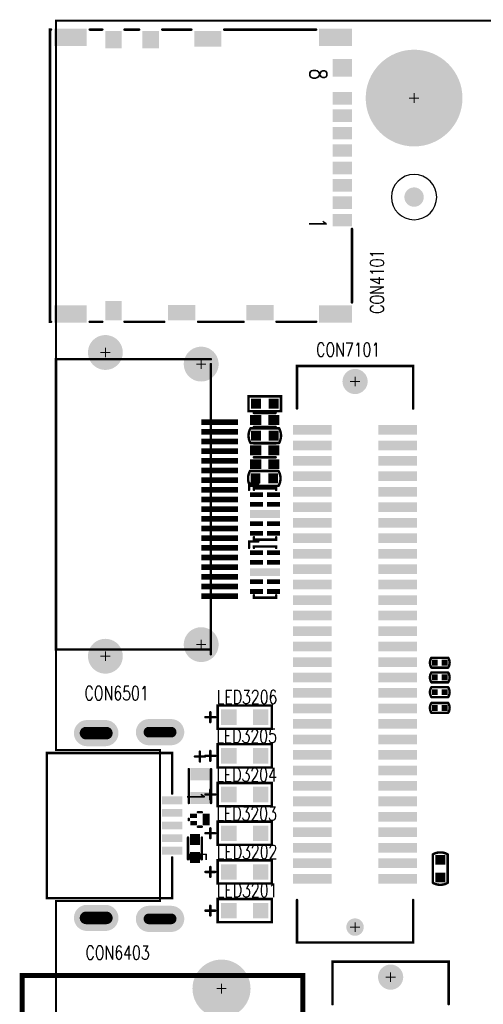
# Model space of a CAD drawing. Extents: x -1.9 to 62.2, y -5.8 to 85.1.
# Tile 5 of 13: x -1.9 to 22.1, y 34.2 to 85.1. Entities that reach past the tile are written whole.
import ezdxf

# ---------------------------------------------------------------- set-up
doc = ezdxf.new("R2010")
doc.units = 0
doc.linetypes.add('KEEPOUT_00011110$0', pattern=[2, 1, 1])
doc.layers.get('0').update_dxf_attribs({"linetype": 'CONTINUOUS'})
for name, color, linetype in [('BOARD_OUTLINE_00', 254, 'CONTINUOUS'), ('DRIL_NPLTE_THRU_01', 3, 'CONTINUOUS'), ('DRIL_PLTE_THRU_01', 3, 'CONTINUOUS'), ('DRIL_SYMBOL', 254, 'CONTINUOUS'), ('KEEPOUT_01', 1, 'CONTINUOUS'), ('PADS_INNER', 96, 'CONTINUOUS'), ('PADS_TOP', 96, 'CONTINUOUS'), ('PART_TOP_2DLINE_00', 1, 'CONTINUOUS'), ('PART_TOP_2DLINE_01', 1, 'CONTINUOUS'), ('PART_TOP_TEXT_26', 255, 'CONTINUOUS'), ('TEXT_26', 255, 'CONTINUOUS')]:
    doc.layers.add(name, color=color, linetype=linetype)
doc.styles.add('W0$1016', font='simplex', dxfattribs={"width": 0.75})
doc.styles.add('W0$127', font='simplex', dxfattribs={"width": 0.75})

# ---------------------------------------------------------------- blocks, each defined once
blk = doc.blocks.new('SMOOTH_0$1016')
at = {"const_width": 0.0508}
blk.add_lwpolyline([(-0.0254, 0, 1), (0.0254, 0, 1)], format="xyb", close=True, dxfattribs=at)
blk = doc.blocks.new('BOARD_8')
at = {"layer": 'BOARD_OUTLINE_00', "const_width": 0.1016}
blk.add_lwpolyline([(4.3328, -4.8786), (58.3328, -4.8786), (58.3328, -89.8786), (4.3328, -89.8786), (4.3328, -50.3786), (9.7078, -50.3786), (9.7078, -42.5786), (4.3328, -42.5786)], close=True, dxfattribs=at)
at = {"layer": 'BOARD_OUTLINE_00'}
for p in [(4.3328, -4.8786), (4.3328, -42.5786), (9.7078, -42.5786), (4.3328, -50.3786), (9.7078, -50.3786)]:
    blk.add_blockref('SMOOTH_0$1016', p, dxfattribs=at)
blk = doc.blocks.new('DRIL_HOLE_0')
blk.add_lwpolyline([(0, 0, 1), (0, 0, 1)], format="xyb", close=True)
blk = doc.blocks.new('PAD_0')
blk.add_lwpolyline([(0, 0, 1), (0, 0, 1)], format="xyb", close=True)
blk = doc.blocks.new('PAD_5')
at = {"const_width": 0.0508}
blk.add_lwpolyline([(0, -0.0254, 1), (0, 0.0254, 1)], format="xyb", close=True, dxfattribs=at)
blk = doc.blocks.new('STK_TOP_52')
at = {"layer": 'DRIL_PLTE_THRU_01'}
blk.add_blockref('DRIL_HOLE_0', (0, 0), dxfattribs=at)
at = {"layer": 'PADS_INNER'}
blk.add_blockref('PAD_0', (0, 0), dxfattribs=at)
at = {"layer": 'PADS_TOP'}
blk.add_blockref('PAD_5', (0, 0), dxfattribs=at)
blk = doc.blocks.new('SYM_TOP_19')
blk.add_blockref('STK_TOP_52', (0, 0))
blk = doc.blocks.new('PART_TOP_29')
blk.add_blockref('SYM_TOP_19', (0, 0))
blk = doc.blocks.new('PART_TOP_30')
blk.add_blockref('SYM_TOP_19', (0, 0))
blk = doc.blocks.new('STK_TOP_94')
at = {"layer": 'DRIL_PLTE_THRU_01'}
blk.add_blockref('DRIL_HOLE_0', (0, 0), dxfattribs=at)
at = {"layer": 'PADS_INNER'}
blk.add_blockref('PAD_0', (0, 0), dxfattribs=at)
at = {"layer": 'PADS_TOP'}
blk.add_blockref('PAD_0', (0, 0), dxfattribs=at)
blk = doc.blocks.new('SYM_TOP_24')
blk.add_blockref('STK_TOP_94', (0, 0))
blk = doc.blocks.new('PART_TOP_133')
blk.add_blockref('SYM_TOP_24', (0, 0))
blk = doc.blocks.new('PART_TOP_134')
blk.add_blockref('SYM_TOP_24', (0, 0))
blk = doc.blocks.new('PART_TOP_135')
blk.add_blockref('SYM_TOP_24', (0, 0))
blk = doc.blocks.new('PART_TOP_136')
blk.add_blockref('SYM_TOP_24', (0, 0))
blk = doc.blocks.new('PART_TOP_137')
blk.add_blockref('SYM_TOP_24', (0, 0))
blk = doc.blocks.new('PART_TOP_138')
blk.add_blockref('SYM_TOP_24', (0, 0))
blk = doc.blocks.new('PART_TOP_139')
blk.add_blockref('SYM_TOP_24', (0, 0))
blk = doc.blocks.new('PART_TOP_141')
blk.add_blockref('SYM_TOP_24', (0, 0))
blk = doc.blocks.new('PART_TOP_142')
blk.add_blockref('SYM_TOP_24', (0, 0))
blk = doc.blocks.new('PART_TOP_143')
blk.add_blockref('SYM_TOP_24', (0, 0))
blk = doc.blocks.new('STK_TOP_53')
at = {"layer": 'DRIL_PLTE_THRU_01'}
blk.add_blockref('DRIL_HOLE_0', (0, 0), dxfattribs=at)
at = {"layer": 'PADS_INNER'}
blk.add_blockref('PAD_0', (0, 0), dxfattribs=at)
at = {"layer": 'PADS_TOP'}
blk.add_blockref('PAD_0', (0, 0), dxfattribs=at)
blk = doc.blocks.new('SYM_TOP_20')
blk.add_blockref('STK_TOP_53', (0, 0))
blk = doc.blocks.new('PART_TOP_177')
blk.add_blockref('SYM_TOP_20', (0, 0))
blk = doc.blocks.new('SMOOTH_0$127')
at = {"const_width": 0.0635}
blk.add_lwpolyline([(-0.03175, 0, 1), (0.03175, 0, 1)], format="xyb", close=True, dxfattribs=at)
blk = doc.blocks.new('PART_BODY_TOP_92')
at = {"layer": 'PART_TOP_2DLINE_00', "const_width": 0.127}
for points in [[(0.45, 0), (4.25, 0)], [(-9.85, -1.85), (-9.85, -6.6)], [(5.25, -1.85), (5.25, -3.9)], [(5.25, -5.6), (5.25, -7.95)], [(-9.85, -8.3), (-9.85, -9.8)], [(5.25, -9.7), (5.25, -11.75)], [(-9.85, -11), (-9.85, -11.75)], [(-9.85, -12.9), (-9.85, -13.55)], [(5.25, -12.9), (5.25, -13.55)], [(-9.85, -15.55), (-9.85, -15.6), (5.25, -15.6), (5.25, -15.55)]]:
    blk.add_lwpolyline(points, dxfattribs=at)
at = {"layer": 'PART_TOP_2DLINE_00'}
for p in [(0.45, 0), (4.25, 0), (-9.85, -1.85), (5.25, -1.85), (5.25, -3.9), (5.25, -5.6), (-9.85, -6.6), (5.25, -7.95), (-9.85, -8.3), (5.25, -9.7), (-9.85, -9.8), (-9.85, -11), (-9.85, -11.75), (5.25, -11.75), (-9.85, -12.9), (5.25, -12.9), (-9.85, -13.55), (5.25, -13.55), (-9.85, -15.55), (-9.85, -15.6), (5.25, -15.55), (5.25, -15.6)]:
    blk.add_blockref('SMOOTH_0$127', p, dxfattribs=at)
at = {"layer": 'PART_TOP_TEXT_26', "style": 'W0$127', "width": 0.75}
for s, p in [('8', (-7.83, -2.18)), ('1', (-0.12, -2.22))]:
    blk.add_text(s, height=0.889, dxfattribs=at).set_placement(p)
blk = doc.blocks.new('PAD_11')
at = {"const_width": 0.65}
blk.add_lwpolyline([(-0.5, 0), (0.5, 0)], dxfattribs=at)
blk = doc.blocks.new('STK_TOP_236')
at = {"layer": 'DRIL_NPLTE_THRU_01'}
blk.add_blockref('DRIL_HOLE_0', (0, 0), dxfattribs=at)
at = {"layer": 'PADS_INNER'}
blk.add_blockref('PAD_0', (0, 0), dxfattribs=at)
at = {"layer": 'PADS_TOP', "rotation": 90}
blk.add_blockref('PAD_11', (0, 0), dxfattribs=at)
blk = doc.blocks.new('PAD_12')
at = {"const_width": 0.85}
blk.add_lwpolyline([(-0.5, 0), (0.5, 0)], dxfattribs=at)
blk = doc.blocks.new('STK_TOP_237')
at = {"layer": 'DRIL_NPLTE_THRU_01'}
blk.add_blockref('DRIL_HOLE_0', (0, 0), dxfattribs=at)
at = {"layer": 'PADS_INNER'}
blk.add_blockref('PAD_0', (0, 0), dxfattribs=at)
at = {"layer": 'PADS_TOP'}
blk.add_blockref('PAD_12', (0, 0), dxfattribs=at)
blk = doc.blocks.new('PAD_13')
at = {"const_width": 0.85}
blk.add_lwpolyline([(-0.45, 0), (0.45, 0)], dxfattribs=at)
blk = doc.blocks.new('STK_TOP_238')
at = {"layer": 'DRIL_NPLTE_THRU_01'}
blk.add_blockref('DRIL_HOLE_0', (0, 0), dxfattribs=at)
at = {"layer": 'PADS_INNER'}
blk.add_blockref('PAD_0', (0, 0), dxfattribs=at)
at = {"layer": 'PADS_TOP'}
blk.add_blockref('PAD_13', (0, 0), dxfattribs=at)
blk = doc.blocks.new('PAD_14')
at = {"const_width": 0.9}
blk.add_lwpolyline([(-0.5, 0), (0.5, 0)], dxfattribs=at)
blk = doc.blocks.new('STK_TOP_239')
at = {"layer": 'DRIL_NPLTE_THRU_01'}
blk.add_blockref('DRIL_HOLE_0', (0, 0), dxfattribs=at)
at = {"layer": 'PADS_INNER'}
blk.add_blockref('PAD_0', (0, 0), dxfattribs=at)
at = {"layer": 'PADS_TOP', "rotation": 90}
blk.add_blockref('PAD_14', (0, 0), dxfattribs=at)
blk = doc.blocks.new('PAD_15')
at = {"const_width": 0.9}
blk.add_lwpolyline([(-0.85, 0), (0.85, 0)], dxfattribs=at)
blk = doc.blocks.new('STK_TOP_240')
at = {"layer": 'DRIL_NPLTE_THRU_01'}
blk.add_blockref('DRIL_HOLE_0', (0, 0), dxfattribs=at)
at = {"layer": 'PADS_INNER'}
blk.add_blockref('PAD_0', (0, 0), dxfattribs=at)
at = {"layer": 'PADS_TOP', "rotation": 90}
blk.add_blockref('PAD_15', (0, 0), dxfattribs=at)
blk = doc.blocks.new('PAD_16')
at = {"const_width": 0.8}
blk.add_lwpolyline([(-0.7, 0), (0.7, 0)], dxfattribs=at)
blk = doc.blocks.new('STK_TOP_241')
at = {"layer": 'DRIL_NPLTE_THRU_01'}
blk.add_blockref('DRIL_HOLE_0', (0, 0), dxfattribs=at)
at = {"layer": 'PADS_INNER'}
blk.add_blockref('PAD_0', (0, 0), dxfattribs=at)
at = {"layer": 'PADS_TOP', "rotation": 90}
blk.add_blockref('PAD_16', (0, 0), dxfattribs=at)
blk = doc.blocks.new('SYM_TOP_45')
for name, p in [('PART_BODY_TOP_92', (0, 0)), ('STK_TOP_240', (-9.45, -0.85)), ('STK_TOP_239', (-7.875, -0.5)), ('STK_TOP_236', (-6.3, -0.5)), ('STK_TOP_236', (-5.4, -0.5)), ('STK_TOP_236', (-4.5, -0.5)), ('STK_TOP_236', (-3.6, -0.5)), ('STK_TOP_236', (-2.7, -0.5)), ('STK_TOP_236', (-1.8, -0.5)), ('STK_TOP_236', (-0.9, -0.5)), ('STK_TOP_236', (0, -0.5)), ('STK_TOP_240', (4.85, -0.85)), ('STK_TOP_241', (4.775, -4.75)), ('STK_TOP_241', (-9.375, -7.45)), ('STK_TOP_241', (4.775, -8.8)), ('STK_TOP_238', (-9.325, -10.4)), ('STK_TOP_238', (-9.325, -12.325)), ('STK_TOP_237', (4.675, -12.325)), ('STK_TOP_240', (-9.45, -14.55)), ('STK_TOP_240', (4.85, -14.55))]:
    blk.add_blockref(name, p)
blk = doc.blocks.new('PART_TOP_378')
blk.add_blockref('SYM_TOP_45', (0, 0))
blk = doc.blocks.new('SMOOTH_0$254')
at = {"const_width": 0.127}
blk.add_lwpolyline([(-0.0635, 0, 1), (0.0635, 0, 1)], format="xyb", close=True, dxfattribs=at)
blk = doc.blocks.new('PART_BODY_TOP_95')
at = {"layer": 'PART_TOP_2DLINE_00', "const_width": 0.254}
blk.add_lwpolyline([(-7.25, -7.25), (7.25, -7.25), (7.25, 7.25), (-7.25, 7.25)], close=True, dxfattribs=at)
at = {"layer": 'PART_TOP_2DLINE_00'}
for p in [(-7.25, 7.25), (7.25, 7.25), (-7.25, -7.25), (7.25, -7.25)]:
    blk.add_blockref('SMOOTH_0$254', p, dxfattribs=at)
blk = doc.blocks.new('DRIL_SYMBOL_1')
at = {"layer": 'DRIL_SYMBOL', "const_width": 0.0508}
for points in [[(-0.254, 0), (0.254, 0)], [(0, -0.254), (0, 0.254)]]:
    blk.add_lwpolyline(points, dxfattribs=at)
blk = doc.blocks.new('DRIL_HOLE_1')
at = {"const_width": 0.5}
blk.add_lwpolyline([(-0.25, 0, 1), (0.25, 0, 1)], format="xyb", close=True, dxfattribs=at)
blk.add_blockref('DRIL_SYMBOL_1', (0, 0))
blk = doc.blocks.new('PAD_20')
at = {"const_width": 0.75}
blk.add_lwpolyline([(0, -0.375, 1), (0, 0.375, 1)], format="xyb", close=True, dxfattribs=at)
blk = doc.blocks.new('STK_TOP_269')
at = {"layer": 'DRIL_PLTE_THRU_01'}
blk.add_blockref('DRIL_HOLE_1', (0, 0), dxfattribs=at)
at = {"layer": 'PADS_INNER'}
blk.add_blockref('PAD_20', (0, 0), dxfattribs=at)
at = {"layer": 'PADS_TOP'}
blk.add_blockref('PAD_20', (0, 0), dxfattribs=at)
blk = doc.blocks.new('DRIL_SYMBOL_2$302')
at = {"layer": 'DRIL_SYMBOL', "const_width": 0.0508}
for points in [[(-0.254, 0), (0.254, 0)], [(0, -0.254), (0, 0.254)]]:
    blk.add_lwpolyline(points, dxfattribs=at)
blk = doc.blocks.new('DRIL_HOLE_2$302')
at = {"const_width": 1.151}
blk.add_lwpolyline([(-0.5755, 0, 1), (0.5755, 0, 1)], format="xyb", close=True, dxfattribs=at)
blk.add_blockref('DRIL_SYMBOL_2$302', (0, 0))
blk = doc.blocks.new('PAD_21')
at = {"const_width": 1.5}
blk.add_lwpolyline([(0, -0.75, 1), (0, 0.75, 1)], format="xyb", close=True, dxfattribs=at)
blk = doc.blocks.new('STK_TOP_270')
at = {"layer": 'DRIL_PLTE_THRU_01'}
blk.add_blockref('DRIL_HOLE_2$302', (0, 0), dxfattribs=at)
at = {"layer": 'PADS_INNER'}
blk.add_blockref('PAD_21', (0, 0), dxfattribs=at)
at = {"layer": 'PADS_TOP'}
blk.add_blockref('PAD_21', (0, 0), dxfattribs=at)
blk = doc.blocks.new('SYM_TOP_48')
for name, p in [('STK_TOP_270', (-3.05, 6.57)), ('PART_BODY_TOP_95', (0, 0)), ('STK_TOP_269', (-5.76, 3.5)), ('STK_TOP_269', (-5.76, 1)), ('STK_TOP_269', (-5.76, -1)), ('STK_TOP_269', (-5.76, -3.5)), ('STK_TOP_270', (-3.05, -6.57))]:
    blk.add_blockref(name, p)
blk = doc.blocks.new('PART_TOP_382')
blk.add_blockref('SYM_TOP_48', (0, 0))
blk = doc.blocks.new('PART_BODY_TOP_96')
at = {"layer": 'PART_TOP_2DLINE_00', "const_width": 0.127}
blk.add_lwpolyline([(-1.65, 0), (-3.75, 0), (-3.75, -6.475), (3.75, -6.475), (3.75, 0), (1.65, 0)], dxfattribs=at)
at = {"layer": 'PART_TOP_2DLINE_00'}
for p in [(-3.75, 0), (-1.65, 0), (1.65, 0), (3.75, 0), (-3.75, -6.475), (3.75, -6.475)]:
    blk.add_blockref('SMOOTH_0$127', p, dxfattribs=at)
at = {"layer": 'PART_TOP_TEXT_26', "style": 'W0$127', "width": 0.75}
for s, p in [('1', (-1.8, 0.775)), ('5', (1.35, 0.875))]:
    blk.add_text(s, height=0.889, dxfattribs=at).set_placement(p)
blk = doc.blocks.new('PAD_22')
at = {"const_width": 0.4}
blk.add_lwpolyline([(-0.525, 0), (0.525, 0)], dxfattribs=at)
blk = doc.blocks.new('STK_TOP_242')
at = {"layer": 'DRIL_NPLTE_THRU_01'}
blk.add_blockref('DRIL_HOLE_0', (0, 0), dxfattribs=at)
at = {"layer": 'PADS_INNER'}
blk.add_blockref('PAD_0', (0, 0), dxfattribs=at)
at = {"layer": 'PADS_TOP', "rotation": 90}
blk.add_blockref('PAD_22', (0, 0), dxfattribs=at)
blk = doc.blocks.new('DRIL_SLOT_0002100066000000')
at = {"const_width": 0.275}
blk.add_lwpolyline([(0.1375, -0.575), (0.1375, 0.575, 1), (-0.1375, 0.575), (-0.1375, -0.575, 1)], format="xyb", close=True, dxfattribs=at)
blk = doc.blocks.new('PAD_23')
at = {"const_width": 0.675}
blk.add_lwpolyline([(-0.575, -0.3375), (0.575, -0.3375, 1), (0.575, 0.3375), (-0.575, 0.3375, 1)], format="xyb", close=True, dxfattribs=at)
blk = doc.blocks.new('STK_TOP_243')
at = {"layer": 'DRIL_PLTE_THRU_01'}
blk.add_blockref('DRIL_SLOT_0002100066000000', (0, 0), dxfattribs=at)
at = {"layer": 'PADS_INNER', "rotation": 90}
blk.add_blockref('PAD_23', (0, 0), dxfattribs=at)
at = {"layer": 'PADS_TOP', "rotation": 90}
blk.add_blockref('PAD_23', (0, 0), dxfattribs=at)
blk = doc.blocks.new('DRIL_SLOT_0002500066000000')
at = {"const_width": 0.325}
blk.add_lwpolyline([(0.1625, -0.525), (0.1625, 0.525, 1), (-0.1625, 0.525), (-0.1625, -0.525, 1)], format="xyb", close=True, dxfattribs=at)
blk = doc.blocks.new('PAD_24')
at = {"const_width": 0.675}
blk.add_lwpolyline([(-0.475, -0.3375), (0.475, -0.3375, 1), (0.475, 0.3375), (-0.475, 0.3375, 1)], format="xyb", close=True, dxfattribs=at)
blk = doc.blocks.new('PAD_25')
at = {"const_width": 0.625}
blk.add_lwpolyline([(-0.525, -0.3125), (0.525, -0.3125, 1), (0.525, 0.3125), (-0.525, 0.3125, 1)], format="xyb", close=True, dxfattribs=at)
blk = doc.blocks.new('STK_TOP_408')
at = {"layer": 'DRIL_PLTE_THRU_01'}
blk.add_blockref('DRIL_SLOT_0002500066000000', (0, 0), dxfattribs=at)
at = {"layer": 'PADS_INNER', "rotation": 90}
blk.add_blockref('PAD_24', (0, 0), dxfattribs=at)
at = {"layer": 'PADS_TOP', "rotation": 90}
blk.add_blockref('PAD_25', (0, 0), dxfattribs=at)
blk = doc.blocks.new('SYM_TOP_49')
for name, p in [('PART_BODY_TOP_96', (0, 0)), ('STK_TOP_243', (-4.825, -0.625)), ('STK_TOP_242', (-1.3, 0)), ('STK_TOP_242', (-0.65, 0)), ('STK_TOP_242', (0, 0)), ('STK_TOP_242', (0.65, 0)), ('STK_TOP_242', (1.3, 0)), ('STK_TOP_243', (4.825, -0.625)), ('STK_TOP_408', (-4.775, -3.925)), ('STK_TOP_408', (4.775, -3.925))]:
    blk.add_blockref(name, p)
blk = doc.blocks.new('PART_TOP_383')
blk.add_blockref('SYM_TOP_49', (0, 0))
blk = doc.blocks.new('PART_BODY_TOP_97')
at = {"layer": 'PART_TOP_2DLINE_00', "const_width": 0.127}
for points in [[(7.5, 4.5), (7.5, -3.5), (-7.5, -3.5), (-7.5, 4.5)], [(-7.25, 4.5), (7.75, 4.5)]]:
    blk.add_lwpolyline(points, dxfattribs=at)
at = {"layer": 'PART_TOP_2DLINE_00'}
for p in [(-7.5, 4.5), (-7.25, 4.5), (7.5, 4.5), (7.75, 4.5), (-7.5, -3.5), (7.5, -3.5)]:
    blk.add_blockref('SMOOTH_0$127', p, dxfattribs=at)
blk = doc.blocks.new('PAD_26')
at = {"const_width": 0.3}
blk.add_lwpolyline([(-0.95, 0), (0.95, 0)], dxfattribs=at)
blk = doc.blocks.new('STK_TOP_207')
at = {"layer": 'DRIL_NPLTE_THRU_01'}
blk.add_blockref('DRIL_HOLE_0', (0, 0), dxfattribs=at)
at = {"layer": 'PADS_INNER'}
blk.add_blockref('PAD_0', (0, 0), dxfattribs=at)
at = {"layer": 'PADS_TOP', "rotation": 90}
blk.add_blockref('PAD_26', (0, 0), dxfattribs=at)
blk = doc.blocks.new('DRIL_SYMBOL_1$3')
at = {"layer": 'DRIL_SYMBOL', "const_width": 0.0508}
for points in [[(-0.254, 0), (0.254, 0)], [(0, -0.254), (0, 0.254)]]:
    blk.add_lwpolyline(points, dxfattribs=at)
blk = doc.blocks.new('DRIL_HOLE_1$3')
at = {"const_width": 0.65}
blk.add_lwpolyline([(-0.325, 0, 1), (0.325, 0, 1)], format="xyb", close=True, dxfattribs=at)
blk.add_blockref('DRIL_SYMBOL_1$3', (0, 0))
blk = doc.blocks.new('PAD_27')
at = {"const_width": 0.9}
blk.add_lwpolyline([(0, -0.45, 1), (0, 0.45, 1)], format="xyb", close=True, dxfattribs=at)
blk = doc.blocks.new('STK_TOP_208')
at = {"layer": 'DRIL_PLTE_THRU_01'}
blk.add_blockref('DRIL_HOLE_1$3', (0, 0), dxfattribs=at)
at = {"layer": 'PADS_INNER'}
blk.add_blockref('PAD_27', (0, 0), dxfattribs=at)
at = {"layer": 'PADS_TOP'}
blk.add_blockref('PAD_27', (0, 0), dxfattribs=at)
blk = doc.blocks.new('SYM_TOP_50')
for name, p in [('STK_TOP_207', (-4.25, 4.95)), ('STK_TOP_207', (-3.75, 4.95)), ('STK_TOP_207', (-3.25, 4.95)), ('STK_TOP_207', (-2.75, 4.95)), ('STK_TOP_207', (-2.25, 4.95)), ('STK_TOP_207', (-1.75, 4.95)), ('STK_TOP_207', (-1.25, 4.95)), ('STK_TOP_207', (-0.75, 4.95)), ('STK_TOP_207', (-0.25, 4.95)), ('STK_TOP_207', (0.25, 4.95)), ('STK_TOP_207', (0.75, 4.95)), ('STK_TOP_207', (1.25, 4.95)), ('STK_TOP_207', (1.75, 4.95)), ('STK_TOP_207', (2.25, 4.95)), ('STK_TOP_207', (2.75, 4.95)), ('STK_TOP_207', (3.25, 4.95)), ('STK_TOP_207', (3.75, 4.95)), ('STK_TOP_207', (4.25, 4.95)), ('STK_TOP_207', (4.75, 4.95)), ('STK_TOP_208', (-7.25, 4)), ('STK_TOP_208', (7.25, 4)), ('PART_BODY_TOP_97', (0, 0)), ('STK_TOP_208', (-7.85, -0.95)), ('STK_TOP_208', (7.85, -0.95))]:
    blk.add_blockref(name, p)
blk = doc.blocks.new('PART_TOP_384')
blk.add_blockref('SYM_TOP_50', (0, 0))
blk = doc.blocks.new('PART_BODY_TOP_1147')
at = {"layer": 'PART_TOP_2DLINE_00', "const_width": 0.127}
for points in [[(-12.7, 3), (-14.9, 3), (-14.9, -3), (-12.7, -3)], [(12.7, 3), (14.9, 3), (14.9, -3), (12.7, -3)]]:
    blk.add_lwpolyline(points, dxfattribs=at)
at = {"layer": 'PART_TOP_2DLINE_00'}
for p in [(-14.9, 3), (-12.7, 3), (12.7, 3), (14.9, 3), (-14.9, -3), (-12.7, -3), (12.7, -3), (14.9, -3)]:
    blk.add_blockref('SMOOTH_0$127', p, dxfattribs=at)
blk = doc.blocks.new('PAD_28')
at = {"const_width": 0.5}
blk.add_lwpolyline([(-1, 0), (1, 0)], dxfattribs=at)
blk = doc.blocks.new('STK_TOP_356')
at = {"layer": 'DRIL_NPLTE_THRU_01'}
blk.add_blockref('DRIL_HOLE_0', (0, 0), dxfattribs=at)
at = {"layer": 'PADS_INNER'}
blk.add_blockref('PAD_0', (0, 0), dxfattribs=at)
at = {"layer": 'PADS_TOP', "rotation": 90}
blk.add_blockref('PAD_28', (0, 0), dxfattribs=at)
blk = doc.blocks.new('PAD_29')
at = {"const_width": 0.65}
blk.add_lwpolyline([(0, -0.325, 1), (0, 0.325, 1)], format="xyb", close=True, dxfattribs=at)
blk = doc.blocks.new('STK_TOP_212')
at = {"layer": 'DRIL_NPLTE_THRU_01'}
blk.add_blockref('DRIL_HOLE_1$3', (0, 0), dxfattribs=at)
at = {"layer": 'PADS_INNER'}
blk.add_blockref('PAD_29', (0, 0), dxfattribs=at)
at = {"layer": 'PADS_TOP'}
blk.add_blockref('PAD_29', (0, 0), dxfattribs=at)
blk = doc.blocks.new('DRIL_SYMBOL_0$9')
at = {"layer": 'DRIL_SYMBOL', "const_width": 0.0508}
for points in [[(-0.254, 0), (0.254, 0)], [(0, -0.254), (0, 0.254)]]:
    blk.add_lwpolyline(points, dxfattribs=at)
blk = doc.blocks.new('DRIL_HOLE_0$9')
at = {"const_width": 0.45}
blk.add_lwpolyline([(-0.225, 0, 1), (0.225, 0, 1)], format="xyb", close=True, dxfattribs=at)
blk.add_blockref('DRIL_SYMBOL_0$9', (0, 0))
blk = doc.blocks.new('PAD_30')
at = {"const_width": 0.45}
blk.add_lwpolyline([(0, -0.225, 1), (0, 0.225, 1)], format="xyb", close=True, dxfattribs=at)
blk = doc.blocks.new('STK_TOP_213')
at = {"layer": 'DRIL_NPLTE_THRU_01'}
blk.add_blockref('DRIL_HOLE_0$9', (0, 0), dxfattribs=at)
at = {"layer": 'PADS_INNER'}
blk.add_blockref('PAD_30', (0, 0), dxfattribs=at)
at = {"layer": 'PADS_TOP'}
blk.add_blockref('PAD_30', (0, 0), dxfattribs=at)
blk = doc.blocks.new('SYM_TOP_118')
for name, p in [('PART_BODY_TOP_1147', (0, 0)), ('STK_TOP_356', (-11.6, 2.2)), ('STK_TOP_356', (-10.8, 2.2)), ('STK_TOP_356', (-10, 2.2)), ('STK_TOP_356', (-9.2, 2.2)), ('STK_TOP_356', (-8.4, 2.2)), ('STK_TOP_356', (-7.6, 2.2)), ('STK_TOP_356', (-6.8, 2.2)), ('STK_TOP_356', (-6, 2.2)), ('STK_TOP_356', (-5.2, 2.2)), ('STK_TOP_356', (-4.4, 2.2)), ('STK_TOP_356', (-3.6, 2.2)), ('STK_TOP_356', (-2.8, 2.2)), ('STK_TOP_356', (-2, 2.2)), ('STK_TOP_356', (-1.2, 2.2)), ('STK_TOP_356', (-0.4, 2.2)), ('STK_TOP_356', (0.4, 2.2)), ('STK_TOP_356', (1.2, 2.2)), ('STK_TOP_356', (2, 2.2)), ('STK_TOP_356', (2.8, 2.2)), ('STK_TOP_356', (3.6, 2.2)), ('STK_TOP_356', (4.4, 2.2)), ('STK_TOP_356', (5.2, 2.2)), ('STK_TOP_356', (6, 2.2)), ('STK_TOP_356', (6.8, 2.2)), ('STK_TOP_356', (7.6, 2.2)), ('STK_TOP_356', (8.4, 2.2)), ('STK_TOP_356', (9.2, 2.2)), ('STK_TOP_356', (10, 2.2)), ('STK_TOP_356', (10.8, 2.2)), ('STK_TOP_356', (11.6, 2.2)), ('STK_TOP_212', (-14.1, 0)), ('STK_TOP_213', (14.1, 0)), ('STK_TOP_356', (-11.6, -2.2)), ('STK_TOP_356', (-10.8, -2.2)), ('STK_TOP_356', (-10, -2.2)), ('STK_TOP_356', (-9.2, -2.2)), ('STK_TOP_356', (-8.4, -2.2)), ('STK_TOP_356', (-7.6, -2.2)), ('STK_TOP_356', (-6.8, -2.2)), ('STK_TOP_356', (-6, -2.2)), ('STK_TOP_356', (-5.2, -2.2)), ('STK_TOP_356', (-4.4, -2.2)), ('STK_TOP_356', (-3.6, -2.2)), ('STK_TOP_356', (-2.8, -2.2)), ('STK_TOP_356', (-2, -2.2)), ('STK_TOP_356', (-1.2, -2.2)), ('STK_TOP_356', (-0.4, -2.2)), ('STK_TOP_356', (0.4, -2.2)), ('STK_TOP_356', (1.2, -2.2)), ('STK_TOP_356', (2, -2.2)), ('STK_TOP_356', (2.8, -2.2)), ('STK_TOP_356', (3.6, -2.2)), ('STK_TOP_356', (4.4, -2.2)), ('STK_TOP_356', (5.2, -2.2)), ('STK_TOP_356', (6, -2.2)), ('STK_TOP_356', (6.8, -2.2)), ('STK_TOP_356', (7.6, -2.2)), ('STK_TOP_356', (8.4, -2.2)), ('STK_TOP_356', (9.2, -2.2)), ('STK_TOP_356', (10, -2.2)), ('STK_TOP_356', (10.8, -2.2)), ('STK_TOP_356', (11.6, -2.2))]:
    blk.add_blockref(name, p)
blk = doc.blocks.new('PART_TOP_386')
blk.add_blockref('SYM_TOP_118', (0, 0))
blk = doc.blocks.new('PART_BODY_TOP_101')
at = {"layer": 'PART_TOP_2DLINE_01', "const_width": 0.127}
for points in [[(-0.875, 0.575), (0.875, 0.575)], [(1.27, 0), (1.778, 0)], [(1.524, 0.254), (1.524, -0.254)], [(-0.875, -0.575), (0.875, -0.575)]]:
    blk.add_lwpolyline(points, dxfattribs=at)
at = {"layer": 'PART_TOP_2DLINE_01'}
for p in [(-0.875, 0.575), (0.875, 0.575), (1.27, 0), (1.524, 0.254), (1.778, 0), (1.524, -0.254), (-0.875, -0.575), (0.875, -0.575)]:
    blk.add_blockref('SMOOTH_0$127', p, dxfattribs=at)
blk = doc.blocks.new('PAD_31')
at = {"const_width": 0.625}
blk.add_lwpolyline([(-0.5, 0), (0.5, 0)], dxfattribs=at)
blk = doc.blocks.new('STK_TOP_222')
at = {"layer": 'DRIL_NPLTE_THRU_01'}
blk.add_blockref('DRIL_HOLE_0', (0, 0), dxfattribs=at)
at = {"layer": 'PADS_INNER'}
blk.add_blockref('PAD_0', (0, 0), dxfattribs=at)
at = {"layer": 'PADS_TOP', "rotation": 90}
blk.add_blockref('PAD_31', (0, 0), dxfattribs=at)
blk = doc.blocks.new('SYM_TOP_54')
for name, p in [('PART_BODY_TOP_101', (0, 0)), ('STK_TOP_222', (-0.6125, 0)), ('STK_TOP_222', (0.6125, 0))]:
    blk.add_blockref(name, p)
blk = doc.blocks.new('PART_TOP_388')
blk.add_blockref('SYM_TOP_54', (0, 0))
blk = doc.blocks.new('PART_BODY_TOP_104')
at = {"layer": 'PART_TOP_2DLINE_00', "const_width": 0.127}
for points in [[(0.56, 0.36), (-0.56, 0.36)], [(0.56, -0.36), (-0.56, -0.36)]]:
    blk.add_lwpolyline(points, dxfattribs=at)
at = {"layer": 'PART_TOP_2DLINE_00'}
for p in [(-0.56, 0.36), (0.56, 0.36), (-0.56, -0.36), (0.56, -0.36)]:
    blk.add_blockref('SMOOTH_0$127', p, dxfattribs=at)
blk = doc.blocks.new('PAD_32')
at = {"const_width": 0.51}
blk.add_lwpolyline([(-0.2875, 0), (0.2875, 0)], dxfattribs=at)
blk = doc.blocks.new('STK_TOP_259')
at = {"layer": 'DRIL_NPLTE_THRU_01'}
blk.add_blockref('DRIL_HOLE_0', (0, 0), dxfattribs=at)
at = {"layer": 'PADS_INNER'}
blk.add_blockref('PAD_0', (0, 0), dxfattribs=at)
at = {"layer": 'PADS_TOP'}
blk.add_blockref('PAD_32', (0, 0), dxfattribs=at)
blk = doc.blocks.new('SYM_TOP_57')
for name, p in [('STK_TOP_259', (-0.4675, 0)), ('PART_BODY_TOP_104', (0, 0)), ('STK_TOP_259', (0.4675, 0))]:
    blk.add_blockref(name, p)
blk = doc.blocks.new('PART_TOP_398')
blk.add_blockref('SYM_TOP_57', (0, 0))
blk = doc.blocks.new('PART_BODY_TOP_105')
at = {"layer": 'PART_TOP_2DLINE_00', "const_width": 0.127}
for points in [[(-0.375, 0.1), (-0.375, -0.1)], [(0.375, 0.1), (0.375, -0.1)], [(-0.03, -0.575), (0.03, -0.575)]]:
    blk.add_lwpolyline(points, dxfattribs=at)
at = {"layer": 'PART_TOP_2DLINE_00'}
for p in [(-0.375, 0.1), (0.375, 0.1), (-0.375, -0.1), (0.375, -0.1), (-0.03, -0.575), (0.03, -0.575)]:
    blk.add_blockref('SMOOTH_0$127', p, dxfattribs=at)
blk = doc.blocks.new('PAD_33')
at = {"const_width": 0.225}
blk.add_lwpolyline([(-0.175, 0), (0.175, 0)], dxfattribs=at)
blk = doc.blocks.new('STK_TOP_227')
at = {"layer": 'DRIL_PLTE_THRU_01'}
blk.add_blockref('DRIL_HOLE_0', (0, 0), dxfattribs=at)
at = {"layer": 'PADS_INNER'}
blk.add_blockref('PAD_0', (0, 0), dxfattribs=at)
at = {"layer": 'PADS_TOP', "rotation": 90}
blk.add_blockref('PAD_33', (0, 0), dxfattribs=at)
blk = doc.blocks.new('PAD_34')
at = {"const_width": 0.35}
blk.add_lwpolyline([(-0.3, 0), (0.3, 0)], dxfattribs=at)
blk = doc.blocks.new('STK_TOP_228')
at = {"layer": 'DRIL_PLTE_THRU_01'}
blk.add_blockref('DRIL_HOLE_0', (0, 0), dxfattribs=at)
at = {"layer": 'PADS_INNER'}
blk.add_blockref('PAD_0', (0, 0), dxfattribs=at)
at = {"layer": 'PADS_TOP'}
blk.add_blockref('PAD_34', (0, 0), dxfattribs=at)
blk = doc.blocks.new('SYM_TOP_58')
for name, p in [('STK_TOP_228', (0, 0.325)), ('PART_BODY_TOP_105', (0, 0)), ('STK_TOP_227', (-0.1875, -0.3302)), ('STK_TOP_227', (0.1875, -0.325))]:
    blk.add_blockref(name, p)
blk = doc.blocks.new('PART_TOP_399')
blk.add_blockref('SYM_TOP_58', (0, 0))
blk = doc.blocks.new('PART_BODY_TOP_106')
at = {"layer": 'PART_TOP_2DLINE_00', "const_width": 0.127}
for points in [[(-1.25, 0.575), (-1.325, 0.575), (-1.325, -0.575), (-1.25, -0.575)], [(1.2, 0.575), (1.325, 0.575), (1.325, -0.575), (1.2, -0.575)], [(-1.25, -0.825), (-1.575, -0.825), (-1.575, -0.35)]]:
    blk.add_lwpolyline(points, dxfattribs=at)
at = {"layer": 'PART_TOP_2DLINE_00'}
for p in [(-1.325, 0.575), (-1.25, 0.575), (1.2, 0.575), (1.325, 0.575), (-1.575, -0.35), (-1.575, -0.825), (-1.325, -0.575), (-1.25, -0.575), (-1.25, -0.825), (1.2, -0.575), (1.325, -0.575)]:
    blk.add_blockref('SMOOTH_0$127', p, dxfattribs=at)
blk = doc.blocks.new('PAD_35')
at = {"const_width": 0.25}
blk.add_lwpolyline([(-0.3375, 0), (0.3375, 0)], dxfattribs=at)
blk = doc.blocks.new('STK_TOP_220')
at = {"layer": 'DRIL_NPLTE_THRU_01'}
blk.add_blockref('DRIL_HOLE_0', (0, 0), dxfattribs=at)
at = {"layer": 'PADS_INNER'}
blk.add_blockref('PAD_0', (0, 0), dxfattribs=at)
at = {"layer": 'PADS_TOP', "rotation": 90}
blk.add_blockref('PAD_35', (0, 0), dxfattribs=at)
blk = doc.blocks.new('PAD_36')
at = {"const_width": 0.4}
blk.add_lwpolyline([(-0.3875, 0), (0.3875, 0)], dxfattribs=at)
blk = doc.blocks.new('STK_TOP_221')
at = {"layer": 'DRIL_NPLTE_THRU_01'}
blk.add_blockref('DRIL_HOLE_0', (0, 0), dxfattribs=at)
at = {"layer": 'PADS_INNER'}
blk.add_blockref('PAD_0', (0, 0), dxfattribs=at)
at = {"layer": 'PADS_TOP', "rotation": 90}
blk.add_blockref('PAD_36', (0, 0), dxfattribs=at)
blk = doc.blocks.new('SYM_TOP_59')
for name, p in [('PART_BODY_TOP_106', (0, 0)), ('STK_TOP_220', (-1, 0.4375)), ('STK_TOP_220', (-0.5, 0.4375)), ('STK_TOP_221', (0, 0.3875)), ('STK_TOP_220', (0.5, 0.4375)), ('STK_TOP_220', (1, 0.4375)), ('STK_TOP_220', (-1, -0.4375)), ('STK_TOP_220', (-0.5, -0.4375)), ('STK_TOP_221', (0, -0.3875)), ('STK_TOP_220', (0.5, -0.4375)), ('STK_TOP_220', (1, -0.4375))]:
    blk.add_blockref(name, p)
blk = doc.blocks.new('PART_TOP_400')
blk.add_blockref('SYM_TOP_59', (0, 0))
blk = doc.blocks.new('PART_TOP_401')
blk.add_blockref('SYM_TOP_59', (0, 0))
blk = doc.blocks.new('PART_BODY_TOP_108')
at = {"layer": 'KEEPOUT_01', "linetype": 'KEEPOUT_00011110$0'}
blk.add_lwpolyline([(-1.1684, 0, 1), (1.1684, 0, 1)], format="xyb", close=True, dxfattribs=at)
blk = doc.blocks.new('PAD_38')
at = {"const_width": 0.5}
blk.add_lwpolyline([(0, -0.25, 1), (0, 0.25, 1)], format="xyb", close=True, dxfattribs=at)
blk = doc.blocks.new('STK_TOP_273')
at = {"layer": 'DRIL_NPLTE_THRU_01'}
blk.add_blockref('DRIL_HOLE_0', (0, 0), dxfattribs=at)
at = {"layer": 'PADS_INNER'}
blk.add_blockref('PAD_0', (0, 0), dxfattribs=at)
at = {"layer": 'PADS_TOP'}
blk.add_blockref('PAD_38', (0, 0), dxfattribs=at)
blk = doc.blocks.new('SYM_TOP_61')
for name in ['PART_BODY_TOP_108', 'STK_TOP_273']:
    blk.add_blockref(name, (0, 0))
blk = doc.blocks.new('PART_TOP_404')
blk.add_blockref('SYM_TOP_61', (0, 0))
blk = doc.blocks.new('DRIL_SYMBOL_2$5')
at = {"layer": 'DRIL_SYMBOL', "const_width": 0.0508}
for points in [[(-0.254, 0), (0.254, 0)], [(0, -0.254), (0, 0.254)]]:
    blk.add_lwpolyline(points, dxfattribs=at)
blk = doc.blocks.new('DRIL_HOLE_2$5')
at = {"const_width": 1.25}
blk.add_lwpolyline([(-0.625, 0, 1), (0.625, 0, 1)], format="xyb", close=True, dxfattribs=at)
blk.add_blockref('DRIL_SYMBOL_2$5', (0, 0))
blk = doc.blocks.new('PAD_39')
at = {"const_width": 2.5}
blk.add_lwpolyline([(0, -1.25, 1), (0, 1.25, 1)], format="xyb", close=True, dxfattribs=at)
blk = doc.blocks.new('STK_TOP_450')
at = {"layer": 'DRIL_PLTE_THRU_01'}
blk.add_blockref('DRIL_HOLE_2$5', (0, 0), dxfattribs=at)
at = {"layer": 'PADS_INNER'}
blk.add_blockref('PAD_39', (0, 0), dxfattribs=at)
at = {"layer": 'PADS_TOP'}
blk.add_blockref('PAD_39', (0, 0), dxfattribs=at)
blk = doc.blocks.new('SYM_TOP_62')
blk.add_blockref('STK_TOP_450', (0, 0))
blk = doc.blocks.new('PART_TOP_409')
blk.add_blockref('SYM_TOP_62', (0, 0))
blk = doc.blocks.new('PART_BODY_TOP_112')
at = {"layer": 'PART_TOP_2DLINE_01', "const_width": 0.127}
blk.add_lwpolyline([(-1.4, 0.6), (1.4, 0.6), (1.4, -0.6), (-1.4, -0.6)], close=True, dxfattribs=at)
for points in [[(-2.032, 0), (-1.524, 0)], [(-1.778, 0.254), (-1.778, -0.254)]]:
    blk.add_lwpolyline(points, dxfattribs=at)
at = {"layer": 'PART_TOP_2DLINE_01'}
for p in [(-1.4, 0.6), (1.4, 0.6), (-2.032, 0), (-1.778, 0.254), (-1.524, 0), (-1.778, -0.254), (-1.4, -0.6), (1.4, -0.6)]:
    blk.add_blockref('SMOOTH_0$127', p, dxfattribs=at)
blk = doc.blocks.new('PAD_40')
at = {"const_width": 0.8}
blk.add_lwpolyline([(-0.4, 0), (0.4, 0)], dxfattribs=at)
blk = doc.blocks.new('STK_TOP_235')
at = {"layer": 'DRIL_NPLTE_THRU_01'}
blk.add_blockref('DRIL_HOLE_0', (0, 0), dxfattribs=at)
at = {"layer": 'PADS_INNER'}
blk.add_blockref('PAD_0', (0, 0), dxfattribs=at)
at = {"layer": 'PADS_TOP'}
blk.add_blockref('PAD_40', (0, 0), dxfattribs=at)
blk = doc.blocks.new('SYM_TOP_65')
for name, p in [('PART_BODY_TOP_112', (0, 0)), ('STK_TOP_235', (-0.825, 0)), ('STK_TOP_235', (0.825, 0))]:
    blk.add_blockref(name, p)
blk = doc.blocks.new('PART_TOP_420')
blk.add_blockref('SYM_TOP_65', (0, 0))
blk = doc.blocks.new('PART_TOP_421')
blk.add_blockref('SYM_TOP_65', (0, 0))
blk = doc.blocks.new('PART_TOP_422')
blk.add_blockref('SYM_TOP_65', (0, 0))
blk = doc.blocks.new('PART_TOP_423')
blk.add_blockref('SYM_TOP_65', (0, 0))
blk = doc.blocks.new('PART_TOP_424')
blk.add_blockref('SYM_TOP_65', (0, 0))
blk = doc.blocks.new('PART_TOP_425')
blk.add_blockref('SYM_TOP_65', (0, 0))
blk = doc.blocks.new('PART_BODY_TOP_4')
at = {"layer": 'PART_TOP_2DLINE_01', "const_width": 0.127}
blk.add_lwpolyline([(-0.4318, 0.254), (0.4318, 0.254, -0.3000144), (0.4318, -0.254), (-0.4318, -0.254, -0.3000144)], format="xyb", close=True, dxfattribs=at)
at = {"layer": 'PART_TOP_2DLINE_01'}
for p in [(-0.4318, 0.254), (0.4318, 0.254), (-0.4318, -0.254), (0.4318, -0.254)]:
    blk.add_blockref('SMOOTH_0$127', p, dxfattribs=at)
blk = doc.blocks.new('PAD_2')
at = {"const_width": 0.3048}
blk.add_lwpolyline([(-0.1524, 0), (0.1524, 0)], dxfattribs=at)
blk = doc.blocks.new('STK_TOP_46')
at = {"layer": 'DRIL_PLTE_THRU_01'}
blk.add_blockref('DRIL_HOLE_0', (0, 0), dxfattribs=at)
at = {"layer": 'PADS_INNER'}
blk.add_blockref('PAD_0', (0, 0), dxfattribs=at)
at = {"layer": 'PADS_TOP'}
blk.add_blockref('PAD_2', (0, 0), dxfattribs=at)
blk = doc.blocks.new('SYM_TOP_12')
for name, p in [('PART_BODY_TOP_4', (0, 0)), ('STK_TOP_46', (-0.254, 0)), ('STK_TOP_46', (0.254, 0))]:
    blk.add_blockref(name, p)
blk = doc.blocks.new('PART_TOP_446')
blk.add_blockref('SYM_TOP_12', (0, 0))
blk = doc.blocks.new('PART_BODY_TOP_88')
at = {"layer": 'PART_TOP_2DLINE_01', "const_width": 0.127}
blk.add_lwpolyline([(-0.7366, 0.381), (0.7366, 0.381, -0.2665467), (0.7366, -0.381), (-0.7366, -0.381, -0.2665467)], format="xyb", close=True, dxfattribs=at)
at = {"layer": 'PART_TOP_2DLINE_01'}
for p in [(-0.7366, 0.381), (0.7366, 0.381), (-0.7366, -0.381), (0.7366, -0.381)]:
    blk.add_blockref('SMOOTH_0$127', p, dxfattribs=at)
blk = doc.blocks.new('PAD_7')
at = {"const_width": 0.508}
blk.add_lwpolyline([(-0.254, 0), (0.254, 0)], dxfattribs=at)
blk = doc.blocks.new('STK_TOP_33')
at = {"layer": 'DRIL_PLTE_THRU_01'}
blk.add_blockref('DRIL_HOLE_0', (0, 0), dxfattribs=at)
at = {"layer": 'PADS_INNER'}
blk.add_blockref('PAD_0', (0, 0), dxfattribs=at)
at = {"layer": 'PADS_TOP'}
blk.add_blockref('PAD_7', (0, 0), dxfattribs=at)
blk = doc.blocks.new('SYM_TOP_41')
for name, p in [('STK_TOP_33', (-0.4572, 0)), ('PART_BODY_TOP_88', (0, 0)), ('STK_TOP_33', (0.4572, 0))]:
    blk.add_blockref(name, p)
blk = doc.blocks.new('PART_TOP_504')
blk.add_blockref('SYM_TOP_41', (0, 0))
blk = doc.blocks.new('PART_TOP_505')
blk.add_blockref('SYM_TOP_41', (0, 0))
blk = doc.blocks.new('PART_BODY_TOP_76')
at = {"layer": 'PART_TOP_2DLINE_01', "const_width": 0.127}
blk.add_lwpolyline([(0.8382, -0.381), (0.8382, 0.381), (-0.8382, 0.381), (-0.8382, -0.381)], close=True, dxfattribs=at)
at = {"layer": 'PART_TOP_2DLINE_01'}
for p in [(-0.8382, 0.381), (0.8382, 0.381), (-0.8382, -0.381), (0.8382, -0.381)]:
    blk.add_blockref('SMOOTH_0$127', p, dxfattribs=at)
blk = doc.blocks.new('SYM_TOP_30')
for name, p in [('STK_TOP_33', (-0.4572, 0)), ('PART_BODY_TOP_76', (0, 0)), ('STK_TOP_33', (0.4572, 0))]:
    blk.add_blockref(name, p)
blk = doc.blocks.new('PART_TOP_606')
blk.add_blockref('SYM_TOP_30', (0, 0))
blk = doc.blocks.new('PART_TOP_618')
blk.add_blockref('SYM_TOP_12', (0, 0))
blk = doc.blocks.new('PART_TOP_619')
blk.add_blockref('SYM_TOP_12', (0, 0))
blk = doc.blocks.new('PART_TOP_620')
blk.add_blockref('SYM_TOP_12', (0, 0))
blk = doc.blocks.new('PART_TOP_659')
blk.add_blockref('SYM_TOP_41', (0, 0))
blk = doc.blocks.new('PART_TOP_699')
blk.add_blockref('SYM_TOP_57', (0, 0))
blk = doc.blocks.new('PART_TOP_700')
blk.add_blockref('SYM_TOP_57', (0, 0))
blk = doc.blocks.new('PART_TOP_701')
blk.add_blockref('SYM_TOP_57', (0, 0))
blk = doc.blocks.new('PART_BODY_TOP_99')
at = {"layer": 'PART_TOP_2DLINE_00', "const_width": 0.127}
for points in [[(-12.7, 3), (-14.9, 3), (-14.9, -3), (-12.7, -3)], [(12.7, 3), (14.9, 3), (14.9, -3), (12.7, -3)]]:
    blk.add_lwpolyline(points, dxfattribs=at)
at = {"layer": 'PART_TOP_2DLINE_00'}
for p in [(-14.9, 3), (-12.7, 3), (12.7, 3), (14.9, 3), (-14.9, -3), (-12.7, -3), (12.7, -3), (14.9, -3)]:
    blk.add_blockref('SMOOTH_0$127', p, dxfattribs=at)
at = {"layer": 'PART_TOP_TEXT_26', "style": 'W0$127', "width": 0.75}
for s, p in [('2', (-11.684, 3.81)), ('60', (11.43, 3.556)), ('1', (-11.684, -4.572)), ('59', (11.43, -4.572))]:
    blk.add_text(s, height=0.889, dxfattribs=at).set_placement(p)
blk = doc.blocks.new('SYM_TOP_52')
for name, p in [('PART_BODY_TOP_99', (0, 0)), ('STK_TOP_356', (-11.6, 2.2)), ('STK_TOP_356', (-10.8, 2.2)), ('STK_TOP_356', (-10, 2.2)), ('STK_TOP_356', (-9.2, 2.2)), ('STK_TOP_356', (-8.4, 2.2)), ('STK_TOP_356', (-7.6, 2.2)), ('STK_TOP_356', (-6.8, 2.2)), ('STK_TOP_356', (-6, 2.2)), ('STK_TOP_356', (-5.2, 2.2)), ('STK_TOP_356', (-4.4, 2.2)), ('STK_TOP_356', (-3.6, 2.2)), ('STK_TOP_356', (-2.8, 2.2)), ('STK_TOP_356', (-2, 2.2)), ('STK_TOP_356', (-1.2, 2.2)), ('STK_TOP_356', (-0.4, 2.2)), ('STK_TOP_356', (0.4, 2.2)), ('STK_TOP_356', (1.2, 2.2)), ('STK_TOP_356', (2, 2.2)), ('STK_TOP_356', (2.8, 2.2)), ('STK_TOP_356', (3.6, 2.2)), ('STK_TOP_356', (4.4, 2.2)), ('STK_TOP_356', (5.2, 2.2)), ('STK_TOP_356', (6, 2.2)), ('STK_TOP_356', (6.8, 2.2)), ('STK_TOP_356', (7.6, 2.2)), ('STK_TOP_356', (8.4, 2.2)), ('STK_TOP_356', (9.2, 2.2)), ('STK_TOP_356', (10, 2.2)), ('STK_TOP_356', (10.8, 2.2)), ('STK_TOP_356', (11.6, 2.2)), ('STK_TOP_212', (-14.1, 0)), ('STK_TOP_213', (14.1, 0)), ('STK_TOP_356', (-11.6, -2.2)), ('STK_TOP_356', (-10.8, -2.2)), ('STK_TOP_356', (-10, -2.2)), ('STK_TOP_356', (-9.2, -2.2)), ('STK_TOP_356', (-8.4, -2.2)), ('STK_TOP_356', (-7.6, -2.2)), ('STK_TOP_356', (-6.8, -2.2)), ('STK_TOP_356', (-6, -2.2)), ('STK_TOP_356', (-5.2, -2.2)), ('STK_TOP_356', (-4.4, -2.2)), ('STK_TOP_356', (-3.6, -2.2)), ('STK_TOP_356', (-2.8, -2.2)), ('STK_TOP_356', (-2, -2.2)), ('STK_TOP_356', (-1.2, -2.2)), ('STK_TOP_356', (-0.4, -2.2)), ('STK_TOP_356', (0.4, -2.2)), ('STK_TOP_356', (1.2, -2.2)), ('STK_TOP_356', (2, -2.2)), ('STK_TOP_356', (2.8, -2.2)), ('STK_TOP_356', (3.6, -2.2)), ('STK_TOP_356', (4.4, -2.2)), ('STK_TOP_356', (5.2, -2.2)), ('STK_TOP_356', (6, -2.2)), ('STK_TOP_356', (6.8, -2.2)), ('STK_TOP_356', (7.6, -2.2)), ('STK_TOP_356', (8.4, -2.2)), ('STK_TOP_356', (9.2, -2.2)), ('STK_TOP_356', (10, -2.2)), ('STK_TOP_356', (10.8, -2.2)), ('STK_TOP_356', (11.6, -2.2))]:
    blk.add_blockref(name, p)
blk = doc.blocks.new('PART_TOP_762')
blk.add_blockref('SYM_TOP_52', (0, 0))

msp = doc.modelspace()

# ---------------------------------------------------------------- block references
for name, p in [('BOARD_8', (-4.3328, 89.8786)), ('PART_TOP_177', (20.082, 72.39)), ('PART_TOP_606', (10.7856, 65.2018)), ('PART_TOP_699', (10.7856, 64.3636)), ('PART_TOP_701', (10.7856, 62.7888)), ('PART_TOP_135', (18.9644, 63.6016)), ('PART_TOP_134', (19.0914, 62.992)), ('PART_TOP_700', (10.7856, 62.0776)), ('PART_TOP_137', (18.812, 61.4172)), ('PART_TOP_136', (18.8628, 60.6044)), ('PART_TOP_133', (16.3228, 58.801)), ('PART_TOP_143', (16.2974, 58.2168)), ('PART_TOP_139', (18.9136, 56.642)), ('PART_TOP_138', (18.8882, 56.0324)), ('PART_TOP_141', (17.3482, 53.5432)), ('PART_TOP_142', (18.1864, 53.5178)), ('PART_TOP_29', (19.6248, 51.7652)), ('PART_TOP_30', (19.6248, 51.054)), ('PART_TOP_425', (9.75, 49)), ('PART_TOP_424', (9.75, 47)), ('PART_TOP_423', (9.75, 45)), ('PART_TOP_422', (9.75, 43)), ('PART_TOP_421', (9.75, 41)), ('PART_TOP_420', (9.75, 39))]:
    msp.add_blockref(name, p)
for name, p, rotation in [('PART_TOP_378', (15.2908, 74.6876), 270), ('PART_TOP_409', (18.5, 81), 270), ('PART_TOP_404', (18.5, 75.8814), 270), ('PART_TOP_384', (3.500118, 59.99988), 270), ('PART_TOP_386', (15.45, 52.25), 270), ('PART_TOP_505', (10.7856, 63.5508), 180), ('PART_TOP_504', (10.7602, 61.341), 180), ('PART_TOP_401', (10.8, 59.5), 270), ('PART_TOP_400', (10.8, 56.5), 270), ('PART_TOP_618', (19.828, 51.816), 180), ('PART_TOP_446', (19.828, 51.054), 180), ('PART_TOP_620', (19.828, 50.292), 180), ('PART_TOP_619', (19.828, 49.4792), 180), ('PART_TOP_383', (5.999986, 43.399964), 270), ('PART_TOP_388', (7.4328, 45.4406), 90), ('PART_TOP_399', (7.4328, 43.7134), 270), ('PART_TOP_398', (7.1788, 42.2148), 270), ('PART_TOP_659', (19.8534, 41.1734), 90), ('PART_TOP_382', (5.5, 28.4), 180), ('PART_TOP_762', (17.288, 21.463), 270)]:
    msp.add_blockref(name, p, dxfattribs=dict(rotation=rotation))

# ---------------------------------------------------------------- texts
at = {"layer": 'TEXT_26', "style": 'W0$1016', "width": 0.75}
msp.add_text('CON4101', height=0.7112, rotation=90, dxfattribs=at).set_placement((16.9418, 69.85))
for s, p in [('CON7101', (13.4366, 67.6402)), ('CON6501', (1.4732, 49.8856)), ('LED3206', (8.3058, 49.6824)), ('LED3205', (8.2804, 47.6758)), ('LED3204', (8.2804, 45.6692)), ('LED3203', (8.2804, 43.6626)), ('LED3202', (8.3058, 41.6814)), ('LED3201', (8.3058, 39.7002)), ('CON6403', (1.524, 36.4744))]:
    msp.add_text(s, height=0.7112, dxfattribs=at).set_placement(p)

doc.saveas('drawing.dxf')
